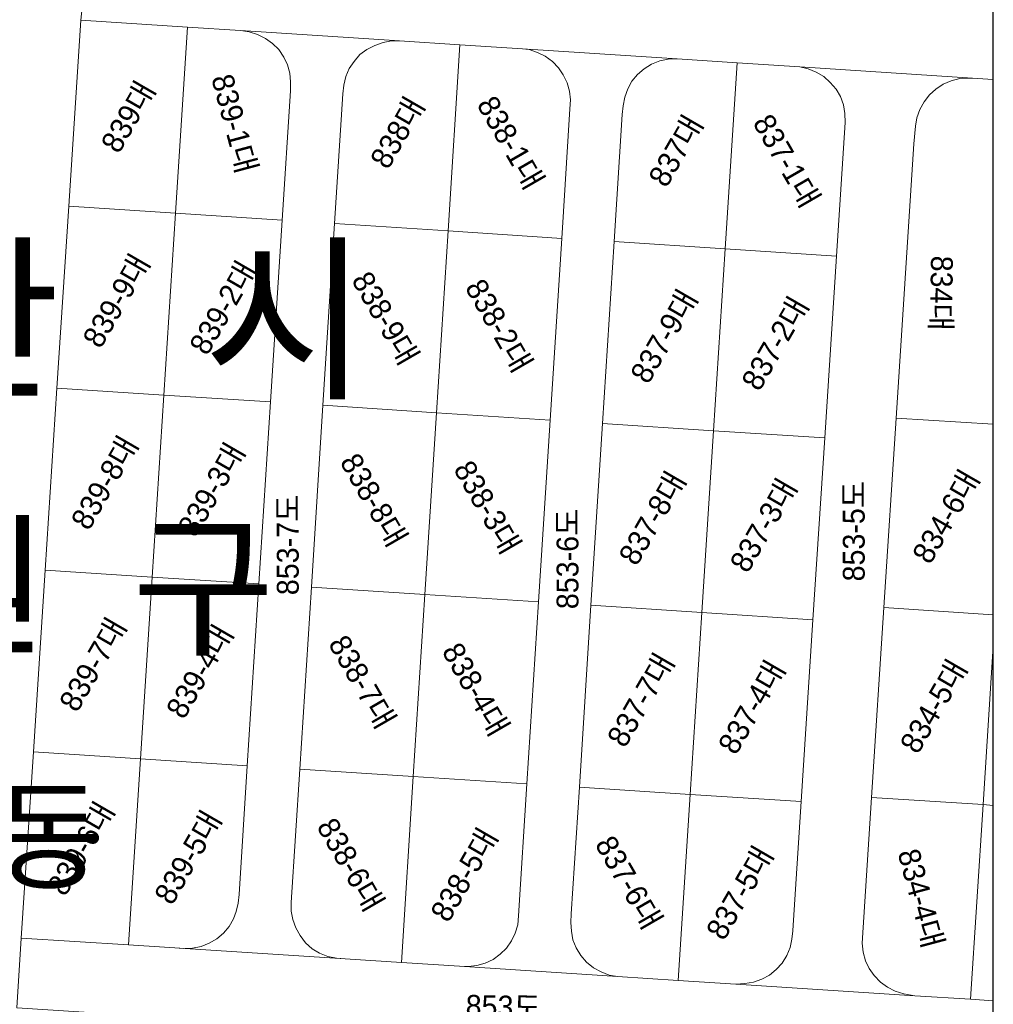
# Model space of a CAD drawing. Header units: metres. Extents: x 183400 to 184400, y 422200 to 427800.
# Tile 127 of 221: x 183889 to 184000, y 425563 to 425676. Entities that reach past the tile are written whole.
import ezdxf
from ezdxf.enums import TextEntityAlignment as Align

# ---------------------------------------------------------------- set-up
doc = ezdxf.new("R2010")
doc.units = ezdxf.units.M
doc.layers.add('도면리-t', color=252, linetype='Continuous')
doc.layers.add('일람표', color=7, linetype='Continuous')
doc.layers.add('지번', color=252, linetype='Continuous', lineweight=5)
doc.layers.add('지적', color=252, linetype='Continuous', lineweight=5)
doc.styles.add('UPM', font='Gulim.ttf')
doc.styles.add('돋움', font='Dotum.ttf')

msp = doc.modelspace()

# ---------------------------------------------------------------- linework, layer by layer
at = {"layer": '일람표'}
msp.add_lwpolyline([(183400, 425400), (184000, 425400), (184000, 425800), (183400, 425800)], close=True, dxfattribs=at)
at = {"layer": '지적', "linetype": 'Continuous'}
for points in [[(183888.44, 425563), (183888.96, 425570.98), (183890.34, 425592.24), (183891.69, 425613.02), (183893.03, 425633.81), (183894.38, 425654.59), (183895.76, 425675.86), (183896.6, 425683.82), (183900.69, 425751.69), (183900.92, 425753.39), (183901.39, 425755.03), (183902.09, 425756.6), (183903.01, 425758.04), (183904.12, 425759.34), (183905.41, 425760.47), (183906.84, 425761.4), (183908.4, 425762.13), (183910.04, 425762.62), (183911.73, 425762.88), (183913.44, 425762.9), (183874.53, 425765.43)], [(183896.6, 425683.82), (183895.76, 425675.86), (183907.93, 425675.07), (183914, 425674.67), (183932.15, 425673.49), (183939.07, 425673.05), (183946.21, 425672.58), (183963.89, 425671.43), (183970.75, 425670.98), (183977.89, 425670.52), (183998.19, 425669.2), (184000, 425669.08)], [(183895.76, 425675.86), (183894.38, 425654.59), (183906.56, 425653.81), (183907.93, 425675.07), (183895.76, 425675.86)], [(183914, 425674.67), (183915, 425674.54), (183915.93, 425674.21), (183916.84, 425673.78), (183917.66, 425673.19), (183918.37, 425672.49), (183918.94, 425671.65), (183919.36, 425670.76), (183919.62, 425669.8), (183919.72, 425668.8), (183919.7, 425667.78), (183918.76, 425653.02), (183917.43, 425632.23), (183916.11, 425611.44), (183914.78, 425590.66), (183913.85, 425575.97), (183913.74, 425574.97), (183913.52, 425574), (183913.2, 425573.17), (183912.69, 425572.28), (183912.04, 425571.53), (183911.29, 425570.89), (183910.41, 425570.38), (183909.49, 425570.01), (183908.5, 425569.82), (183907.49, 425569.8), (183906.48, 425569.85), (183925.95, 425568.59), (183924.95, 425568.67), (183923.97, 425568.86), (183923.04, 425569.24), (183922.19, 425569.76), (183921.44, 425570.43), (183920.82, 425571.25), (183920.33, 425572.14), (183919.99, 425573.08), (183919.8, 425574.04), (183919.8, 425575.02), (183920.77, 425590.28), (183922.1, 425611.07), (183923.42, 425631.85), (183924.75, 425652.62), (183925.69, 425667.44), (183925.8, 425668.43), (183926.05, 425669.41), (183926.42, 425670.34), (183926.97, 425671.14), (183927.64, 425671.92), (183928.43, 425672.52), (183929.34, 425672.97), (183930.28, 425673.3), (183931.26, 425673.48), (183932.15, 425673.49), (183914, 425674.67)], [(183907.93, 425675.07), (183906.56, 425653.81), (183918.76, 425653.02), (183919.7, 425667.78), (183919.72, 425668.8), (183919.62, 425669.8), (183919.36, 425670.76), (183918.94, 425671.65), (183918.37, 425672.49), (183917.66, 425673.19), (183916.84, 425673.78), (183915.93, 425674.21), (183915, 425674.54), (183914, 425674.67), (183907.93, 425675.07)], [(183932.15, 425673.49), (183931.26, 425673.48), (183930.28, 425673.3), (183929.34, 425672.97), (183928.43, 425672.52), (183927.64, 425671.92), (183926.97, 425671.14), (183926.42, 425670.34), (183926.05, 425669.41), (183925.8, 425668.43), (183925.69, 425667.44), (183924.75, 425652.62), (183937.72, 425651.78), (183939.07, 425673.05), (183932.15, 425673.49)], [(183939.07, 425673.05), (183937.72, 425651.78), (183950.69, 425650.93), (183951.64, 425665.74), (183951.69, 425666.74), (183951.57, 425667.75), (183951.31, 425668.7), (183950.87, 425669.6), (183950.32, 425670.43), (183949.65, 425671.13), (183948.82, 425671.74), (183947.94, 425672.18), (183946.97, 425672.5), (183946.21, 425672.58), (183939.07, 425673.05)], [(183946.21, 425672.58), (183946.97, 425672.5), (183947.94, 425672.18), (183948.82, 425671.74), (183949.65, 425671.13), (183950.32, 425670.43), (183950.87, 425669.6), (183951.31, 425668.7), (183951.57, 425667.75), (183951.69, 425666.74), (183951.64, 425665.74), (183950.69, 425650.93), (183949.37, 425630.16), (183948.04, 425609.38), (183946.72, 425588.6), (183945.75, 425573.5), (183945.68, 425572.5), (183945.39, 425571.55), (183944.95, 425570.64), (183944.37, 425569.83), (183943.66, 425569.13), (183942.85, 425568.54), (183941.96, 425568.1), (183940.98, 425567.84), (183939.99, 425567.71), (183939, 425567.75), (183957.07, 425566.58), (183956.1, 425566.72), (183955.19, 425567.1), (183954.31, 425567.59), (183953.54, 425568.23), (183952.89, 425569), (183952.36, 425569.86), (183951.98, 425570.77), (183951.8, 425571.76), (183951.75, 425572.77), (183951.78, 425573.75), (183952.71, 425588.22), (183954.03, 425609), (183955.36, 425629.78), (183956.68, 425650.55), (183957.61, 425665.08), (183957.72, 425666.08), (183957.9, 425667.07), (183958.23, 425668.02), (183958.71, 425668.88), (183959.37, 425669.64), (183960.13, 425670.3), (183960.96, 425670.84), (183961.91, 425671.2), (183962.84, 425671.42), (183963.89, 425671.43), (183946.21, 425672.58)], [(183963.89, 425671.43), (183962.84, 425671.42), (183961.91, 425671.2), (183960.96, 425670.84), (183960.13, 425670.3), (183959.37, 425669.64), (183958.71, 425668.88), (183958.23, 425668.02), (183957.9, 425667.07), (183957.72, 425666.08), (183957.61, 425665.08), (183956.68, 425650.55), (183969.38, 425649.72), (183970.75, 425670.98), (183963.89, 425671.43)], [(183970.75, 425670.98), (183969.38, 425649.72), (183982.09, 425648.91), (183983.07, 425664.17), (183983.05, 425665.19), (183982.88, 425666.17), (183982.53, 425667.12), (183982.03, 425667.98), (183981.37, 425668.73), (183980.65, 425669.41), (183979.77, 425669.91), (183978.85, 425670.3), (183977.89, 425670.52), (183970.75, 425670.98)], [(183977.89, 425670.52), (183978.85, 425670.3), (183979.77, 425669.91), (183980.65, 425669.41), (183981.37, 425668.73), (183982.03, 425667.98), (183982.53, 425667.12), (183982.88, 425666.17), (183983.05, 425665.19), (183983.07, 425664.17), (183982.09, 425648.91), (183980.74, 425628.13), (183979.4, 425607.35), (183978.06, 425586.58), (183977.1, 425571.85), (183977.1, 425571.81), (183976.99, 425570.86), (183976.79, 425569.89), (183976.42, 425568.97), (183975.87, 425568.12), (183975.2, 425567.38), (183974.43, 425566.75), (183973.54, 425566.27), (183972.6, 425565.95), (183971.6, 425565.79), (183970.6, 425565.7), (183991.04, 425564.39), (183989.77, 425564.6), (183988.79, 425564.9), (183987.92, 425565.37), (183987.1, 425565.94), (183986.4, 425566.68), (183985.83, 425567.5), (183985.4, 425568.39), (183985.14, 425569.37), (183985.02, 425570.38), (183986.1, 425587.05), (183987.5, 425608.73), (183988.9, 425630.4), (183990.93, 425661.73), (183991.1, 425663.73), (183991.28, 425664.71), (183991.6, 425665.65), (183992.1, 425666.51), (183992.7, 425667.32), (183993.44, 425667.99), (183994.28, 425668.55), (183995.2, 425668.93), (183996.16, 425669.18), (183997.17, 425669.24), (183998.19, 425669.2), (183977.89, 425670.52)], [(183997.17, 425669.24), (183996.16, 425669.18), (183995.2, 425668.93), (183994.28, 425668.55), (183993.44, 425667.99), (183992.7, 425667.32), (183992.1, 425666.51), (183991.6, 425665.65), (183991.28, 425664.71), (183991.1, 425663.73), (183990.93, 425661.73), (183988.9, 425630.4), (184000, 425629.68)], [(184000, 425669.08), (183998.19, 425669.2), (183997.17, 425669.24)], [(183894.38, 425654.59), (183893.03, 425633.81), (183905.23, 425633.02), (183906.56, 425653.81), (183894.38, 425654.59)], [(183906.56, 425653.81), (183905.23, 425633.02), (183917.43, 425632.23), (183918.76, 425653.02), (183906.56, 425653.81)], [(183924.75, 425652.62), (183923.42, 425631.85), (183936.39, 425631.01), (183937.72, 425651.78), (183924.75, 425652.62)], [(183937.72, 425651.78), (183936.39, 425631.01), (183949.37, 425630.16), (183950.69, 425650.93), (183937.72, 425651.78)], [(183956.68, 425650.55), (183955.36, 425629.78), (183968.05, 425628.95), (183969.38, 425649.72), (183956.68, 425650.55)], [(183969.38, 425649.72), (183968.05, 425628.95), (183980.74, 425628.13), (183982.09, 425648.91), (183969.38, 425649.72)], [(183893.03, 425633.81), (183891.69, 425613.02), (183903.89, 425612.23), (183905.23, 425633.02), (183893.03, 425633.81)], [(183905.23, 425633.02), (183903.89, 425612.23), (183916.11, 425611.44), (183917.43, 425632.23), (183905.23, 425633.02)], [(183923.42, 425631.85), (183922.1, 425611.07), (183935.07, 425610.23), (183936.39, 425631.01), (183923.42, 425631.85)], [(183936.39, 425631.01), (183935.07, 425610.23), (183948.04, 425609.38), (183949.37, 425630.16), (183936.39, 425631.01)], [(183955.36, 425629.78), (183954.03, 425609), (183966.71, 425608.17), (183968.05, 425628.95), (183955.36, 425629.78)], [(183988.9, 425630.4), (183987.5, 425608.73), (184000, 425607.91)], [(184000, 425629.68), (183988.9, 425630.4)], [(183968.05, 425628.95), (183966.71, 425608.17), (183979.4, 425607.35), (183980.74, 425628.13), (183968.05, 425628.95)], [(183891.69, 425613.02), (183890.34, 425592.24), (183902.56, 425591.45), (183903.89, 425612.23), (183891.69, 425613.02)], [(183903.89, 425612.23), (183902.56, 425591.45), (183914.78, 425590.66), (183916.11, 425611.44), (183903.89, 425612.23)], [(183922.1, 425611.07), (183920.77, 425590.28), (183933.74, 425589.44), (183935.07, 425610.23), (183922.1, 425611.07)], [(183935.07, 425610.23), (183933.74, 425589.44), (183946.72, 425588.6), (183948.04, 425609.38), (183935.07, 425610.23)], [(183954.03, 425609), (183952.71, 425588.22), (183965.38, 425587.39), (183966.71, 425608.17), (183954.03, 425609)], [(183966.71, 425608.17), (183965.38, 425587.39), (183978.06, 425586.58), (183979.4, 425607.35), (183966.71, 425608.17)], [(183987.5, 425608.73), (183986.1, 425587.05), (183998.83, 425586.22), (184000, 425604.34)], [(184000, 425607.91), (183987.5, 425608.73)], [(184000, 425604.34), (183998.83, 425586.22), (184000, 425586.14)], [(183890.34, 425592.24), (183888.96, 425570.98), (183901.19, 425570.19), (183902.56, 425591.45), (183890.34, 425592.24)], [(183902.56, 425591.45), (183901.19, 425570.19), (183906.48, 425569.85), (183907.49, 425569.8), (183908.5, 425569.82), (183909.49, 425570.01), (183910.41, 425570.38), (183911.29, 425570.89), (183912.04, 425571.53), (183912.69, 425572.28), (183913.2, 425573.17), (183913.52, 425574), (183913.74, 425574.97), (183913.85, 425575.97), (183914.78, 425590.66), (183902.56, 425591.45)], [(183920.77, 425590.28), (183919.8, 425575.02), (183919.8, 425574.04), (183919.99, 425573.08), (183920.33, 425572.14), (183920.82, 425571.25), (183921.44, 425570.43), (183922.19, 425569.76), (183923.04, 425569.24), (183923.97, 425568.86), (183924.95, 425568.67), (183925.95, 425568.59), (183932.39, 425568.17), (183933.74, 425589.44), (183920.77, 425590.28)], [(183933.74, 425589.44), (183932.39, 425568.17), (183939, 425567.75), (183939.99, 425567.71), (183940.98, 425567.84), (183941.96, 425568.1), (183942.85, 425568.54), (183943.66, 425569.13), (183944.37, 425569.83), (183944.95, 425570.64), (183945.39, 425571.55), (183945.68, 425572.5), (183945.75, 425573.5), (183946.72, 425588.6), (183933.74, 425589.44)], [(183952.71, 425588.22), (183951.78, 425573.75), (183951.75, 425572.77), (183951.8, 425571.76), (183951.98, 425570.77), (183952.36, 425569.86), (183952.89, 425569), (183953.54, 425568.23), (183954.31, 425567.59), (183955.19, 425567.1), (183956.1, 425566.72), (183957.07, 425566.58), (183964.01, 425566.13), (183965.38, 425587.39), (183952.71, 425588.22)], [(183965.38, 425587.39), (183964.01, 425566.13), (183970.6, 425565.7), (183971.6, 425565.79), (183972.6, 425565.95), (183973.54, 425566.27), (183974.43, 425566.75), (183975.2, 425567.38), (183975.87, 425568.12), (183976.42, 425568.97), (183976.79, 425569.89), (183976.99, 425570.86), (183977.1, 425571.81), (183977.1, 425571.85), (183978.06, 425586.58), (183965.38, 425587.39)], [(183986.1, 425587.05), (183985.02, 425570.38), (183985.14, 425569.37), (183985.4, 425568.39), (183985.83, 425567.5), (183986.4, 425566.68), (183987.1, 425565.94), (183987.92, 425565.37), (183988.79, 425564.9), (183989.77, 425564.6), (183991.04, 425564.39), (183997.39, 425563.98), (183998.83, 425586.22), (183986.1, 425587.05)], [(183998.83, 425586.22), (183997.39, 425563.98), (184000, 425563.81)], [(184000, 425586.14), (183998.83, 425586.22)], [(184000, 425563.81), (183997.39, 425563.98), (183991.04, 425564.39), (183970.6, 425565.7), (183964.01, 425566.13), (183957.07, 425566.58), (183939, 425567.75), (183932.39, 425568.17), (183925.95, 425568.59), (183906.48, 425569.85), (183901.19, 425570.19), (183888.96, 425570.98), (183888.44, 425563), (183904.41, 425561.97), (183918.37, 425561.07), (183932.33, 425560.17), (183946.29, 425559.26), (183960.25, 425558.36), (183970.69, 425557.69), (183990.93, 425556.38), (184000, 425555.79)]]:
    msp.add_lwpolyline(points, dxfattribs=at)

# ---------------------------------------------------------------- texts
at = {"layer": '도면리-t', "style": '돋움'}
for s, height, p in [('안   산   시', 15, (183883.99, 425641.79)), ('단  원  구', 13, (183883.99, 425611.29)), ('와 동', 10, (183883.99, 425582.77))]:
    msp.add_text(s, height=height, dxfattribs=at).set_placement(p, align=Align.MIDDLE)
at = {"layer": '지번', "style": 'UPM'}
for s, rotation, p in [('839대', 60, (183901.16, 425664.83)), ('839-1대', 285, (183913.34, 425664.04)), ('838대', 60, (183931.92, 425663.02)), ('838-1대', 300, (183944.88, 425661.87)), ('837대', 60, (183963.72, 425660.94)), ('837-1대', 300, (183976.41, 425659.79)), ('839-9대', 60, (183899.8, 425643.81)), ('834대', 269.2287, (183994.08, 425644.65)), ('839-2대', 60, (183911.99, 425643.02)), ('838-9대', 300, (183930.57, 425641.81)), ('838-2대', 300, (183943.54, 425640.96)), ('837-9대', 60, (183962.37, 425639.75)), ('837-2대', 60, (183975.06, 425638.93)), ('839-8대', 60, (183898.46, 425623.02)), ('839-3대', 60, (183910.67, 425622.23)), ('838-8대', 300, (183929.24, 425621.04)), ('838-3대', 300, (183942.22, 425620.21)), ('837-8대', 60, (183961.04, 425618.97)), ('834-6대', 60, (183994.57, 425619.15)), ('837-3대', 60, (183973.73, 425618.15)), ('853-5도', 90, (183984.06, 425617.48)), ('853-7도', 90, (183919.4, 425615.91)), ('853-6도', 90, (183951.36, 425614.31)), ('839-7대', 60, (183897.12, 425602.24)), ('839-4대', 60, (183909.33, 425601.44)), ('838-7대', 300, (183927.92, 425600.26)), ('838-4대', 300, (183940.89, 425599.4)), ('837-7대', 60, (183959.71, 425598.19)), ('837-4대', 60, (183972.39, 425597.37)), ('834-5대', 60, (183993.17, 425597.47)), ('839-6대', 60, (183895.76, 425581.21)), ('839-5대', 60, (183907.98, 425580.21)), ('838-6대', 300, (183926.59, 425579.37)), ('838-5대', 60, (183939.54, 425578.22)), ('837-6대', 300, (183958.38, 425577.34)), ('837-5대', 60, (183971.02, 425576.16)), ('834-4대', 285, (183991.75, 425575.52)), ('853도', 358.733, (183944.02, 425563.15))]:
    msp.add_text(s, height=2.5, rotation=rotation, dxfattribs=at).set_placement(p, align=Align.MIDDLE_CENTER)

doc.saveas('drawing.dxf')
